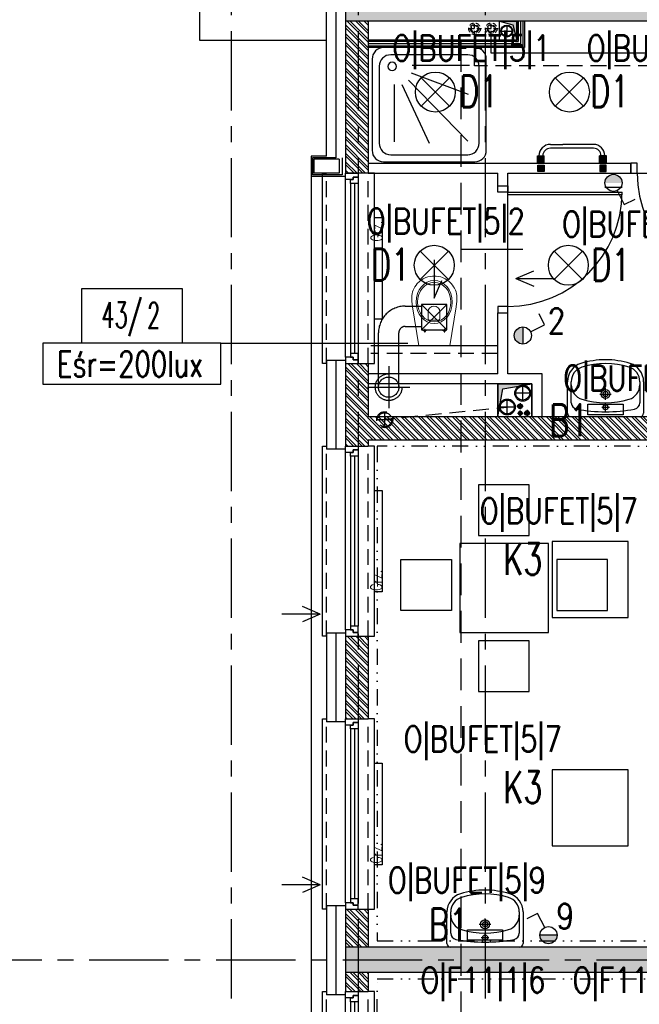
# Model space of a CAD drawing. Extents: x 41755 to 123924, y -112333 to 86187.
# Tile 192 of 256: x 100154 to 100643, y -8446 to -7670. Entities that reach past the tile are written whole.
import ezdxf
from ezdxf.enums import TextEntityAlignment as Align

# ---------------------------------------------------------------- set-up
doc = ezdxf.new("R2010")
doc.units = 0
doc.header["$LTSCALE"] = 50
for name, pattern in [('00-inst$0$DASHDOT', [1, 0.5, -0.25, 0, -0.25]), ('CENTER', [2, 1.25, -0.25, 0.25, -0.25]), ('DASHDOT', [1, 0.5, -0.25, 0, -0.25]), ('DASHED', [0.75, 0.5, -0.25]), ('DASHED2', [0.375, 0.25, -0.125]), ('DIVIDE', [31.75, 12.7, -6.35, 0, -6.35, 0, -6.35])]:
    doc.linetypes.add(name, pattern=pattern)
doc.layers.get('0').update_dxf_attribs({"color": 101, "linetype": 'CONTINUOUS'})
for name, color, linetype in [('Drz---drzwi', 5, 'CONTINUOUS'), ('E-90', 6, 'CONTINUOUS'), ('E35', 6, 'CONTINUOUS'), ('Ins-co', 2, 'CONTINUOUS'), ('Ins-kan', 54, 'CONTINUOUS'), ('Ins-went', 141, 'CONTINUOUS'), ('Mkt-N-pion', 80, 'CONTINUOUS'), ('Mw-cr-piony', 86, 'CONTINUOUS'), ('Mw-z-piony', 86, 'CONTINUOUS'), ('Okn---okna', 5, 'CONTINUOUS'), ('Opis-pom', 6, 'CONTINUOUS'), ('Opis_pom_ramka', 6, 'CONTINUOUS'), ('Os-osie glowne', 1, 'CENTER'), ('Sc-beton', 7, 'CONTINUOUS'), ('Sc-beton-hatch', 86, 'CONTINUOUS'), ('Sc-cegla pustak', 42, 'CONTINUOUS'), ('Sc-cegla pustak-hatch', 8, 'CONTINUOUS'), ('Sc-gk', 120, 'CONTINUOUS'), ('Sc-izolacja term-styropian', 151, 'STYROPIAN-KA'), ('Sc-pod', 5, 'DASHED'), ('Sc-silikat', 61, 'CONTINUOUS'), ('Suf-widok', 8, 'CONTINUOUS'), ('W-idok', 8, 'CONTINUOUS'), ('W-idok pod', 5, 'DASHED'), ('W-otwor-strop', 1, 'CONTINUOUS'), ('Wyp-meble', 155, 'CONTINUOUS'), ('Wyp-sanitar', 131, 'CONTINUOUS')]:
    doc.layers.add(name, color=color, linetype=linetype)
doc.styles.add('KA wymiar', font='romans.shx', dxfattribs={"width": 0.6})
doc.styles.add('ROMANS', font='romans', dxfattribs={"width": 0.85})
doc.linetypes.add('BATTING', pattern='A,0.0001,-0.1,[134,ltypeshp.shx,S=0.1,R=0,X=-0.1,Y=0],-0.2,[134,ltypeshp.shx,S=0.1,R=180,X=0.1,Y=0],-0.1', length=0.4001)
doc.linetypes.add('STYROPIAN-KA', pattern='A,0.0001,-0.1,[135,ltypeshp.shx,S=0.1,R=0,X=-0.1,Y=0],0,[135,ltypeshp.shx,S=0.1,R=180,X=0.1,Y=0],-0.1', length=0.2001)

# ---------------------------------------------------------------- blocks, each defined once
blk = doc.blocks.new('umywalka_60x45')
at = {"ltscale": 25}
for p, q in [((-27, 0), (27, 0)), ((-30, -27.72), (-30, -3)), ((3, -7.5), (-3, -7.5)), ((0, -4.5), (0, -10.5)), ((30, -3), (30, -27.72)), ((-27, -27.72), (-27, -11.03)), ((0, -13.5), (0, -22.5)), ((27, -11.03), (27, -27.72)), ((4.5, -18), (-4.5, -18))]:
    blk.add_line(p, q, dxfattribs=at)
for centre, radius in [((0, -7.5), 2), ((0, -18), 3.5), ((0, -18), 2)]:
    blk.add_circle(centre, radius, dxfattribs=at)
for centre, radius, start, end in [((27, -3), 3, 0, 90), ((-27, -3), 3, 90, 180), ((-22, -11.03), 5, 100.52627, 180), ((0, -129.43), 125.43, 79.47373, 100.52627), ((22, -11.03), 5, 0, 79.47373), ((-15, -25.28), 12, 107.3129, 180), ((0, -73.4), 62.4, 72.6871, 107.3129), ((15, -25.28), 12, 0, 72.6871), ((-15, -27.72), 15, 180, 252.6871), ((-15, -27.72), 12, 180, 252.6871), ((15, -27.72), 12, 287.3129, 0), ((15, -27.72), 15, 287.3129, 0), ((0, 20.4), 65.4, 252.6871, 287.3129), ((0, 20.4), 62.4, 252.6871, 287.3129)]:
    blk.add_arc(centre, radius, start, end, dxfattribs=at)
blk = doc.blocks.new('_0630_DRZWI_90')
at = {"ltscale": 7}
for p, q in [((5, 8), (5, 98)), ((6.8, 8), (6.8, 97.98))]:
    blk.add_line(p, q, dxfattribs=at)
at = {"ltscale": 25}
for p, q in [((50, 19.7), (50, -28.9)), ((5, 8), (0, 8)), ((0, 8), (5, 8)), ((0, 0), (0, 8)), ((95, 8), (5, 8)), ((5, 8), (5, 0)), ((95, 8), (95, 0)), ((100, 8), (95, 8)), ((100, 0), (100, 8)), ((5, 0), (0, 0)), ((5, 0), (0, 0)), ((95, 0), (100, 0)), ((95, 0), (100, 0))]:
    blk.add_line(p, q, dxfattribs=at)
at = {"ltscale": 7}
blk.add_arc((5, 8), 90, 0, 90, dxfattribs=at)
blk = doc.blocks.new('natrysk_10')
for points in [[(0, 0), (64, 0, -0.414214), (72, -8), (72, -72, -0.414214), (64, -80), (0, -80, -0.414214), (-8, -72), (-8, -8, -0.414214)], [(5, -5), (59, -5, -0.414214), (67, -13), (67, -67, -0.414214), (59, -75), (5, -75, -0.414214), (-3, -67), (-3, -13, -0.414214)]]:
    blk.add_lwpolyline(points, format="xyb", close=True)
for points in [[(17.79, -15.54), (58.05, -15.54)], [(9.57, -27.44), (24.6, -67.37)], [(14.67, -25.46), (57.49, -67.09)], [(17.79, -20.92), (58.9, -39.9)], [(4.18, -28), (4.18, -68.22)]]:
    blk.add_lwpolyline(points)
blk.add_circle((5.11, -14.08), 2.96)
blk = doc.blocks.new('_KOLO_WC_PODWIESZONE')
at = {"lineweight": 0}
for p, q in [((-12.21, 0), (-17.15, -30.7)), ((-12.21, 0), (12.21, 0)), ((12.21, 0), (17.15, -30.7)), ((-8.01, -11.98), (-9.42, -11.98)), ((-8.01, -11.98), (-8.01, -10.54)), ((-8.01, -11.98), (-6.53, -11.98)), ((-8.01, -11.98), (-8.01, -13.41)), ((7.49, -11.98), (6.08, -11.98)), ((7.49, -11.98), (7.49, -10.54)), ((7.49, -11.98), (8.97, -11.98)), ((7.49, -11.98), (7.49, -13.41)), ((-4.44, -21.51), (-4.44, -26.77)), ((-3.5, -20.21), (4, -20.21)), ((4.94, -21.51), (4.94, -26.77)), ((-17.15, -30.7), (-17.82, -35.14)), ((17.15, -30.7), (17.82, -35.14)), ((-17.82, -35.14), (-17.77, -39.69)), ((17.82, -35.14), (17.77, -39.69)), ((-17.77, -39.69), (-17.51, -41.08)), ((-17.51, -41.08), (-17.12, -42.53)), ((-17.12, -42.53), (-16.6, -43.93)), ((-16.6, -43.93), (-15.97, -45.29)), ((-15.97, -45.29), (-15.22, -46.59)), ((15.97, -45.29), (15.22, -46.59)), ((16.6, -43.93), (15.97, -45.29)), ((17.12, -42.53), (16.6, -43.93)), ((17.51, -41.08), (17.12, -42.53)), ((17.77, -39.69), (17.51, -41.08)), ((-15.22, -46.59), (-14.37, -47.83)), ((-14.37, -47.83), (-13.41, -48.99)), ((-13.41, -48.99), (-11.77, -50.6)), ((-11.77, -50.6), (-10, -51.94)), ((-10, -51.94), (-8.71, -52.72)), ((-8.71, -52.72), (-6.54, -53.77)), ((-6.54, -53.77), (-5.07, -54.25)), ((-5.07, -54.25), (-3.02, -54.72)), ((5.07, -54.25), (3.02, -54.72)), ((6.54, -53.77), (5.07, -54.25)), ((8.71, -52.72), (6.54, -53.77)), ((10, -51.94), (8.71, -52.72)), ((11.77, -50.6), (10, -51.94)), ((13.41, -48.99), (11.77, -50.6)), ((14.37, -47.83), (13.41, -48.99)), ((15.22, -46.59), (14.37, -47.83)), ((-3.02, -54.72), (-1.52, -54.92)), ((-1.52, -54.92), (0, -55)), ((1.52, -54.92), (0, -55)), ((3.02, -54.72), (1.52, -54.92))]:
    blk.add_line(p, q, dxfattribs=at)
for centre, radius, start, end in [((-3.24, -21.39), 1.2, 102.23395, 185.88986), ((3.75, -21.39), 1.2, 354.11014, 77.76605), ((0.25, -26.54), 4.7, 182.80221, 357.19779)]:
    blk.add_arc(centre, radius, start, end, dxfattribs=at)
for centre in [(-8.01, -11.98), (7.49, -11.98)]:
    blk.add_ellipse(centre, major_axis=(0.599, 0.599), ratio=1, start_param=5.497787, end_param=11.780972, dxfattribs=at)
for major_axis, ratio in [((0, -17), 0.838235), ((0, -15.54), 0.845174)]:
    blk.add_ellipse((0.05, -34.5), major_axis=major_axis, ratio=ratio, dxfattribs=at)
blk = doc.blocks.new('_VKDFJGKDFHFJ')
for p, q in [((-28, -150), (-28, 0)), ((-28, 0), (-25, 0)), ((13, 0), (8, 0)), ((13, -150), (13, 0)), ((-10, -145), (-10, -5)), ((-6, -8), (-6, -142)), ((-3, -8), (-3, -142)), ((0, -8), (0, -142)), ((-25, -150), (-28, -150)), ((8, -150), (13, -150))]:
    blk.add_line(p, q)
at = {"linetype": 'DASHED2'}
for p, q in [((8, -150), (8, 0)), ((-25, -150), (-25, 0))]:
    blk.add_line(p, q, dxfattribs=at)
for points in [[(-10, -5), (-10, 0), (0, 0), (0, -3), (-4, -3), (-4, -5)], [(-6, -8), (-6, -5), (-4, -5), (-4, -3), (0, -3), (0, -5), (0, -8)], [(-10, -145), (-10, -150), (0, -150), (0, -147), (-4, -147), (-4, -145)], [(-6, -142), (-6, -145), (-4, -145), (-4, -147), (0, -147), (0, -145), (0, -142)]]:
    blk.add_lwpolyline(points, close=True)
blk = doc.blocks.new('_opis_pom_metka')
at = {"layer": 'Opis_pom_ramka'}
blk.add_lwpolyline([(-33.13, 0), (32.87, 0), (32.87, -36), (-33.13, -36)], close=True, dxfattribs=at)
at = {"style": 'KA wymiar', "width": 0.6}
blk.add_attdef('KO/', text='', height=16.8, dxfattribs=at).set_placement((3.45, -25.87), align=Align.RIGHT)
blk.add_attdef('NR', (3.8, -26.16), '', height=16.8, dxfattribs=at)
blk = doc.blocks.new('_jdgjdgjhg')
at = {"ltscale": 10}
blk.add_hatch(color=256, dxfattribs=at).paths.add_polyline_path([(-54.2, 4.46), (-48.8, 4.46), (-48.8, 9.86), (-54.2, 9.86)])
h = blk.add_hatch(color=256, dxfattribs=at)
h.paths.add_polyline_path([(0.2, 4.4), (0.2, 9.8), (-5.2, 9.8), (-5.2, 4.4)])
edge = h.paths.add_edge_path(flags=16)
edge.add_line((-4, 9.8), (-1, 9.8))
for points in [[(-49, -2.5), (-54, -2.5), (-54, 2.5), (-49, 2.5)], [(-5, -2.5), (0, -2.5), (0, 2.5), (-5, 2.5)]]:
    blk.add_hatch(color=256).paths.add_polyline_path(points)
for p, q in [((-44, 18.75, 0), (-34.09, 18.75, 0)), ((-10, 15.75, 0), (-44, 15.75, 0)), ((-10, 18.75, 0), (-34.09, 18.75, 0)), ((-54.2, 4.44), (-54.2, 9.84)), ((-54.2, 9.84), (-48.8, 9.84)), ((-53, 9.84), (-50, 9.84)), ((-48.8, 4.44), (-48.8, 9.84)), ((-5.2, 4.44), (-5.2, 9.84)), ((0.2, 9.84), (-5.2, 9.84)), ((-4, 9.84), (-1, 9.84)), ((-1, 9.84), (-4, 9.84)), ((0.2, 4.44), (0.2, 9.84)), ((-54.2, 4.44), (-48.8, 4.44)), ((0.2, 4.44), (-5.2, 4.44)), ((0, 2.5), (-5, 2.5)), ((-5, 2.5), (-5, -2.5)), ((0, -2.5), (0, 2.5)), ((-5, -2.5), (0, -2.5))]:
    blk.add_line(p, q)
blk.add_lwpolyline([(-49, -2.5), (-54, -2.5), (-54, 2.5), (-49, 2.5)], close=True)
for centre, radius, start, end in [((-44, 9.75, 0), 9, 89.99999, 179.40261), ((-44, 9.75, 0), 6, 89.99999, 179.10391), ((-10, 9.75, 0), 9, 0.59737, 89.99999), ((-10, 9.75, 0), 6, 0.89607, 89.99999)]:
    blk.add_arc(centre, radius, start, end)
blk = doc.blocks.new('_STRZAŁKA_WENT')
for q in [(-6.02, -14.01), (0, -30.24), (6.02, -14.01)]:
    blk.add_line((0, 0), q)
blk = doc.blocks.new('wz-p')
at = {"layer": 'Mw-z-piony', "color": 9, "linetype": 'DASHDOT', "ltscale": 3}
for p, q in [((-2598.1, -46), (-2609, -46)), ((-2603.6, -51.5), (-2603.6, -40.6))]:
    blk.add_line(p, q, dxfattribs=at)
at = {"layer": 'Mw-z-piony', "color": 9}
blk.add_circle((-2603.6, -46), 4, dxfattribs=at)
at = {"layer": 'Mw-z-piony'}
blk.add_circle((-2603.6, -46), 3, dxfattribs=at)
at = {"layer": 'Mw-z-piony', "color": 8}
blk.add_circle((-2603.6, -46), 2.5, dxfattribs=at)
blk = doc.blocks.new('cr-p')
at = {"layer": 'Mw-cr-piony', "color": 9, "linetype": 'DASHDOT', "ltscale": 3}
for p, q in [((-2610.6, -33.4), (-2619.6, -33.4)), ((-2615.1, -37.9), (-2615.1, -28.8))]:
    blk.add_line(p, q, dxfattribs=at)
at = {"layer": 'Mw-cr-piony', "color": 9}
blk.add_circle((-2615.1, -33.4), 3.38, dxfattribs=at)
at = {"layer": 'Mw-cr-piony'}
blk.add_circle((-2615.1, -33.4), 2.42, dxfattribs=at)
at = {"layer": 'Mw-cr-piony', "color": 8}
blk.add_circle((-2615.1, -33.4), 1.92, dxfattribs=at)
blk = doc.blocks.new('p111')
at = {"layer": 'Mkt-N-pion', "color": 8, "linetype": '00-inst$0$DASHDOT', "ltscale": 5}
for p, q in [((52051.44, -8195.01), (52038.84, -8195.01)), ((52045.14, -8201.31), (52045.14, -8188.71))]:
    blk.add_line(p, q, dxfattribs=at)
blk.add_circle((52045.14, -8195.01), 6.3, dxfattribs=at)
at = {"layer": 'Mkt-N-pion'}
blk.add_circle((52045.14, -8195.01), 5.5, dxfattribs=at)

msp = doc.modelspace()

# ---------------------------------------------------------------- hatches: boundary and pattern name
at = {"layer": 'E35'}
for points in [[(100615.478, -7798.246), (100628.978, -7798.246, 1)], [(100544.026, -7918.573, 0.4142136), (100550.776, -7925.323), (100550.776, -7911.823, 0.4142136)], [(100564.258, -8391.185), (100577.758, -8391.185, -1)]]:
    msp.add_hatch(color=256, dxfattribs=at).paths.add_polyline_path(points)
at = {"layer": 'Sc-beton-hatch'}
h = msp.add_hatch(dxfattribs=at)
h.set_pattern_fill('ANSI33', color=256, style=0)
h.set_pattern_definition([(45, (48983.4185, 565.478), (-4.49012806, 4.49012806), []), (45, (48987.9087, 565.478), (-4.49012806, 4.49012806), [3.175, -1.5875])])
h.paths.add_polyline_path([(102400.966, -5400.641), (102380.966, -5400.641), (102380.966, -5500.641), (102330.966, -5500.641), (102330.966, -5520.641), (102380.966, -5520.641), (102380.966, -5973.641), (102400.966, -5973.641)])
h.paths.add_polyline_path([(101710.966, -5330.585), (101710.966, -5560.641), (101730.966, -5560.641), (101730.966, -5520.641), (101770.966, -5520.641), (101770.966, -5500.641), (101730.966, -5500.641), (101730.966, -5327.797, 0.0068353), (101990.084, -5287.78), (101987.07, -5268.006, -0.0084051), (101668.963, -5316.121), (101671.621, -5335.944, 0.0010351)])
h.paths.add_polyline_path([(101738.466, -5895.641), (101703.466, -5895.641), (101703.466, -5930.641), (101738.466, -5930.641)])
h.paths.add_polyline_path([(101695.966, -6277.641), (101730.966, -6277.641), (101730.966, -6242.641), (101695.966, -6242.641)])
h.paths.add_polyline_path([(102400.966, -6108.641), (102380.966, -6108.641), (102380.966, -6330.641), (102400.966, -6330.641)])
h.paths.add_polyline_path([(100985.966, -5895.641), (100950.966, -5895.641), (100950.966, -5930.641), (100985.966, -5930.641)], flags=17)
h.paths.add_polyline_path([(100765.966, -5910.641), (100765.966, -5413.927, 0.0063955), (101010.966, -5401.354), (101009.686, -5381.395, -0.0079596), (100705.366, -5396.058), (100706.01, -5416.048, 0.0010422), (100745.966, -5414.677), (100745.966, -6082.641), (100765.966, -6082.641), (100765.966, -5930.641), (100798.966, -5930.641), (100798.966, -5930.637), (100798.966, -5910.641)])
h.paths.add_polyline_path([(100310.966, -6262.641), (100410.966, -6262.641), (100410.966, -6460.641), (100430.966, -6460.641), (100430.966, -6262.641), (100765.966, -6262.641), (100765.966, -6237.641), (100745.966, -6237.641), (100745.966, -6242.641), (100330.966, -6242.641), (100330.966, -5420.801, 0.0010428), (100370.966, -5420.993), (100371.02, -5400.99, -0.0015651), (100310.966, -5400.641)])
h.paths.add_polyline_path([(100970.966, -6242.641), (100950.966, -6242.641), (100950.966, -6900.641), (100927.966, -6900.641), (100927.966, -6920.641), (100950.966, -6920.641), (100950.966, -7503.141), (100970.966, -7503.141), (100970.966, -6920.641), (101261.966, -6920.641), (101261.966, -7235.641), (101281.966, -7235.641), (101334.966, -7235.641), (101334.966, -7215.641), (101281.966, -7215.641), (101281.966, -6900.641), (100970.966, -6900.641)])
h.paths.add_polyline_path([(100410.966, -6710.641), (100430.966, -6710.641), (100430.966, -6610.641), (100410.966, -6610.641)])
h.paths.add_polyline_path([(100410.966, -6960.641), (100430.966, -6960.641), (100430.966, -6920.641), (100470.966, -6920.641), (100470.966, -6900.641), (100430.966, -6900.641), (100430.966, -6860.641), (100410.966, -6860.641)])
h.paths.add_polyline_path([(100790.966, -6920.641), (100790.966, -6900.641), (100725.966, -6900.641), (100725.966, -6920.641)])
h.paths.add_polyline_path([(101334.966, -6920.641), (101334.966, -6900.641), (101281.966, -6900.641), (101281.966, -6920.641)], flags=17)
h.paths.add_polyline_path([(101556.966, -6920.641), (101556.966, -6900.641), (101468.966, -6900.641), (101468.966, -6920.641)])
h.paths.add_polyline_path([(101710.966, -6900.641), (101690.966, -6900.641), (101690.966, -6920.641), (101710.966, -6920.641)])
h.paths.add_polyline_path([(101730.966, -6900.641), (101710.966, -6900.641), (101710.966, -6920.641), (101710.966, -7215.641), (101690.966, -7215.641), (101690.966, -7235.641), (101730.966, -7235.641)])
h.paths.add_polyline_path([(101488.966, -7215.641), (101468.966, -7215.641), (101468.966, -7235.641), (101556.966, -7235.641), (101556.966, -7215.641), (101503.966, -7215.641), (101503.966, -6920.641), (101488.966, -6920.641)])
h.paths.add_polyline_path([(102400.966, -6750.641), (102380.966, -6750.641), (102380.966, -7100.641), (102400.966, -7100.641)])
h.paths.add_polyline_path([(102400.966, -7200.641), (102380.966, -7200.641), (102380.966, -7465.641), (102400.966, -7465.641)])
h.paths.add_polyline_path([(102380.966, -7650.641), (102332.966, -7650.641), (102332.966, -7670.641), (102380.966, -7670.641), (102380.966, -8275.641), (102400.966, -8275.641), (102400.966, -7615.641), (102380.966, -7615.641)])
h.paths.add_polyline_path([(102133.966, -7650.641), (102133.966, -7670.641), (102227.966, -7670.641), (102227.966, -7650.641)])
h.paths.add_polyline_path([(101905.966, -7650.641), (101905.966, -7670.641), (102008.966, -7670.641), (102008.966, -7650.641)])
h.paths.add_polyline_path([(101710.966, -7670.641), (101710.966, -8400.641), (101685.966, -8400.641), (101685.966, -8420.641), (101730.966, -8420.641), (101730.966, -7670.641), (101770.966, -7670.641), (101770.966, -7650.641), (101227.466, -7650.641), (101227.466, -7670.641)])
h.paths.add_polyline_path([(100950.966, -7650.641), (100430.966, -7650.641), (100430.966, -7590.641), (100410.966, -7590.641), (100410.966, -7670.641), (100745.966, -7670.641), (101092.466, -7670.641), (101092.466, -7650.641), (100970.966, -7650.641), (100970.966, -7603.141), (100950.966, -7603.141)])
h.paths.add_polyline_path([(100410.966, -7440.641), (100430.966, -7440.641), (100430.966, -7397.641), (100410.966, -7397.641)])
h.paths.add_polyline_path([(100430.966, -7110.641), (100410.966, -7110.641), (100410.966, -7307.641), (100430.966, -7307.641)])
h.paths.add_polyline_path([(100745.966, -8420.641), (100765.966, -8420.641), (100765.966, -8400.641), (100410.966, -8400.641), (100410.966, -8420.641)])
h.paths.add_polyline_path([(100765.966, -8420.641), (100785.966, -8420.641), (100785.966, -8400.641), (100765.966, -8400.641)])
h.paths.add_polyline_path([(100785.966, -8400.641), (100785.966, -8420.641), (101097.466, -8420.641), (101097.466, -8400.641)])
h.paths.add_polyline_path([(101322.966, -8420.641), (101322.966, -8400.641), (101227.466, -8400.641), (101227.466, -8420.641)], flags=17)
h.paths.add_polyline_path([(101432.966, -8400.641), (101432.966, -8420.641), (101575.966, -8420.641), (101575.966, -8400.641)])
h.paths.add_polyline_path([(101950.966, -8400.641), (101950.966, -8420.641), (102028.966, -8420.641), (102028.966, -8400.641)])
h.paths.add_polyline_path([(102138.966, -8400.641), (102138.966, -8420.641), (102380.966, -8420.641), (102380.966, -8445.641), (102400.966, -8445.641), (102400.966, -8375.641), (102380.966, -8375.641), (102380.966, -8400.641)])
h.paths.add_polyline_path([(102380.966, -8568.641), (102345.966, -8568.641), (102345.966, -8875.141), (102365.966, -8875.141), (102365.966, -8588.641), (102400.966, -8588.641), (102400.966, -8545.641), (102380.966, -8545.641)])
h.paths.add_polyline_path([(102365.966, -8995.141), (102345.966, -8995.141), (102345.966, -9050.641), (101950.966, -9050.641), (101950.966, -9075.641), (102345.966, -9075.641), (102345.966, -9105.641), (102365.966, -9105.641), (102365.966, -9075.641)])
h.paths.add_polyline_path([(102400.966, -9290.641), (102365.966, -9290.641), (102365.966, -9255.641), (102345.966, -9255.641), (102345.966, -9310.641), (102380.966, -9310.641), (102380.966, -9718.141), (102380.966, -9900.641), (101730.966, -9900.641), (101730.966, -9855.641), (101710.966, -9855.641), (101710.966, -9920.641), (102380.966, -9920.641), (102380.966, -10349.912), (102380.966, -10410.641), (102400.966, -10410.641), (102400.966, -10010.641), (102400.966, -9838.141)])
h.paths.add_polyline_path([(101730.966, -9529.641), (101710.966, -9529.641), (101710.966, -9725.641), (101730.966, -9725.641)], flags=17)
h.paths.add_polyline_path([(101710.966, -9419.641), (101730.966, -9419.641), (101730.966, -8640.641), (101710.966, -8640.641), (101710.966, -9050.641), (101414.966, -9050.641), (101414.966, -9075.641), (101710.966, -9075.641)])
h.paths.add_polyline_path([(101263.966, -9050.641), (101263.966, -9075.641), (101304.966, -9075.641), (101304.966, -9050.641)])
h.paths.add_polyline_path([(101041.966, -9075.641), (101041.966, -9050.641), (100925.966, -9050.641), (100925.966, -9075.641)])
h.paths.add_polyline_path([(100825.966, -9075.641), (100825.966, -9050.641), (100530.966, -9050.641), (100530.966, -9035.641), (100510.966, -9035.641), (100510.966, -9050.641), (100270.966, -9050.641), (100270.966, -9075.641), (100510.966, -9075.641), (100510.966, -9471.141), (100530.966, -9471.141), (100530.966, -9075.641)])
h.paths.add_polyline_path([(100530.966, -8906.641), (100510.966, -8906.641), (100510.966, -8938.641), (100530.966, -8938.641)])
h.paths.add_polyline_path([(100220.966, -9075.641), (100220.966, -9050.641), (100170.966, -9050.641), (100170.966, -9075.641)])
h.paths.add_polyline_path([(100120.966, -9075.641), (100120.966, -9050.641), (100070.966, -9050.641), (100070.966, -9075.641)])
h.paths.add_polyline_path([(100020.966, -9075.641), (100020.966, -9050.641), (99970.966, -9050.641), (99970.966, -9075.641)])
h.paths.add_polyline_path([(99920.966, -9075.641), (99920.966, -9050.641), (99880.966, -9050.641), (99880.966, -9957.641), (99980.966, -9957.641), (99980.966, -9972.641), (100000.966, -9972.641), (100000.966, -9937.641), (99900.966, -9937.641), (99900.966, -9075.641)])
h.paths.add_polyline_path([(101041.966, -9396.641), (101041.966, -9378.641), (100927.966, -9378.641), (100927.966, -9396.641)])
h.paths.add_polyline_path([(100510.966, -9725.641), (100530.966, -9725.641), (100530.966, -9571.141), (100510.966, -9571.141)])
h.paths.add_polyline_path([(100000.966, -10090.641), (100000.966, -10072.641), (99980.966, -10072.641), (99980.966, -10090.641), (99780.966, -10090.641), (99780.966, -10445.641), (100510.966, -10445.641), (100510.966, -10485.641), (100530.966, -10485.641), (100530.966, -10445.641), (100580.966, -10445.641), (100580.966, -10425.641), (100530.966, -10425.641), (100530.966, -10270.641), (100510.966, -10270.641), (100510.966, -10425.641), (99800.966, -10425.641), (99800.966, -10110.641), (100510.966, -10110.641), (100510.966, -10120.641), (100530.966, -10120.641), (100530.966, -9855.641), (100510.966, -9855.641), (100510.966, -10090.641)])
h.paths.add_polyline_path([(100970.966, -9920.641), (101087.466, -9920.641), (101087.466, -9900.641), (100750.966, -9900.641), (100750.966, -9920.641), (100950.966, -9920.641), (100950.966, -10425.641), (100730.966, -10425.641), (100730.966, -10445.641), (100790.966, -10445.641), (100790.966, -10485.641), (100810.966, -10485.641), (100810.966, -10445.641), (101070.966, -10445.641), (101070.966, -10425.641), (100970.966, -10425.641)])
h.paths.add_polyline_path([(101197.466, -9900.641), (101197.466, -9920.641), (101261.966, -9920.641), (101261.966, -10425.641), (101220.966, -10425.641), (101220.966, -10445.641), (101802.966, -10445.641), (101802.966, -10425.641), (101281.966, -10425.641), (101281.966, -9900.641)])
h.paths.add_polyline_path([(102365.966, -10445.641), (102365.966, -10425.641), (102320.966, -10425.641), (102320.966, -10445.641)])
h.paths.add_polyline_path([(102383.466, -10428.141), (102365.966, -10445.641), (102400.966, -10445.641)])
h.paths.add_polyline_path([(102365.966, -10410.641), (102365.966, -10445.641), (102383.466, -10428.141)])
h.paths.add_polyline_path([(102365.966, -10410.641), (102383.466, -10428.141), (102400.966, -10410.641)])
h.paths.add_polyline_path([(102400.966, -10410.641), (102383.466, -10428.141), (102400.966, -10445.641)])
at = {"layer": 'Sc-cegla pustak-hatch'}
h = msp.add_hatch(dxfattribs=at)
h.set_pattern_fill('ANSI32', color=256, scale=0.5, angle=90, style=0)
h.set_pattern_definition([(135, (48983.4185, 565.478), (-3.36759605, -3.36759605), []), (135, (48983.4185, 567.723), (-3.36759605, -3.36759605), [])])
h.paths.add_polyline_path([(101775.966, -6918.641), (101775.966, -6900.641), (101730.966, -6900.641), (101730.966, -6918.641)])
h.paths.add_polyline_path([(101950.966, -6918.641), (101950.966, -7430.641), (101968.966, -7430.641), (101968.966, -7403.641), (102042.966, -7403.641), (102050.966, -7403.641), (102050.966, -7411.641), (102042.966, -7411.641), (102042.966, -7430.641), (102068.766, -7430.641), (102068.766, -7412.641), (102060.966, -7412.641), (102060.966, -7385.641), (101968.966, -7385.641), (101968.966, -7036.641), (102033.966, -7036.641), (102033.966, -7018.641), (101968.966, -7018.641), (101968.966, -6900.641), (101905.966, -6900.641), (101905.966, -6918.641)])
h.paths.add_polyline_path([(102133.966, -7018.641), (102133.966, -7036.641), (102380.966, -7036.641), (102380.966, -7018.641)])
h.paths.add_polyline_path([(102380.966, -7430.641), (102380.966, -7412.641), (102168.766, -7412.641), (102168.766, -7430.641)])
h.paths.add_polyline_path([(101950.966, -7898.641), (101968.966, -7898.641), (101968.966, -7670.641), (101950.966, -7670.641)])
h.paths.add_polyline_path([(101078.966, -7412.641), (101078.966, -7144.641), (101060.966, -7144.641), (101060.966, -7430.641), (101261.966, -7430.641), (101261.966, -7473.141), (101279.966, -7473.141), (101279.966, -7402.641), (101261.966, -7402.641), (101261.966, -7412.641)])
h.paths.add_polyline_path([(101279.966, -7235.641), (101261.966, -7235.641), (101261.966, -7302.641), (101279.966, -7302.641)])
h.paths.add_polyline_path([(100885.966, -7412.641), (100885.966, -7430.641), (100950.966, -7430.641), (100950.966, -7412.641)])
h.paths.add_polyline_path([(100785.966, -7430.641), (100785.966, -7412.641), (100727.966, -7412.641), (100727.966, -7430.641)])
h.paths.add_polyline_path([(100637.966, -7430.641), (100637.966, -7412.641), (100430.966, -7412.641), (100430.966, -7430.641)])
h.paths.add_polyline_path([(100410.966, -7790.641), (100428.966, -7790.641), (100428.966, -7670.641), (100410.966, -7670.641)])
h.paths.add_polyline_path([(100410.966, -8005.641), (100428.966, -8005.641), (100428.966, -8000.641), (101023.966, -8000.641), (101023.966, -8064.641), (101041.966, -8064.641), (101041.966, -7926.641), (101023.966, -7926.641), (101023.966, -7982.641), (100765.966, -7982.641), (100765.966, -7900.641), (100747.966, -7900.641), (100747.966, -7982.641), (100428.966, -7982.641), (100428.966, -7940.641), (100410.966, -7940.641)])
h.paths.add_polyline_path([(100765.966, -7670.641), (100747.966, -7670.641), (100747.966, -7800.641), (100765.966, -7800.641)])
h.paths.add_polyline_path([(101041.966, -7670.641), (101023.966, -7670.641), (101023.966, -7826.641), (101041.966, -7826.641)])
h.paths.add_polyline_path([(101279.966, -7603.141), (101261.966, -7603.141), (101261.966, -7650.641), (101279.966, -7650.641)])
h.paths.add_polyline_path([(101279.966, -7670.641), (101261.966, -7670.641), (101261.966, -8400.641), (101279.966, -8400.641), (101279.966, -8004.641), (101575.966, -8004.641), (101575.966, -7986.641), (101279.966, -7986.641)])
h.paths.add_polyline_path([(101041.966, -8164.641), (101023.966, -8164.641), (101023.966, -8400.641), (101041.966, -8400.641)])
h.paths.add_polyline_path([(100428.966, -8155.641), (100410.966, -8155.641), (100410.966, -8220.641), (100428.966, -8220.641)])
h.paths.add_polyline_path([(100410.966, -8400.641), (100428.966, -8400.641), (100428.966, -8370.641), (100410.966, -8370.641)])
h.paths.add_polyline_path([(100428.966, -8435.641), (100428.966, -8420.641), (100410.966, -8420.641), (100410.966, -8435.641)])
h.paths.add_polyline_path([(100410.966, -8650.641), (100428.966, -8650.641), (100428.966, -8585.641), (100410.966, -8585.641)])
h.paths.add_polyline_path([(100410.966, -8924.641), (100510.966, -8924.641), (100510.966, -8906.641), (100428.966, -8906.641), (100428.966, -8800.641), (100410.966, -8800.641)])
h.paths.add_polyline_path([(100747.966, -8740.641), (100765.966, -8740.641), (100765.966, -8432.641), (100747.966, -8432.641)])
h.paths.add_polyline_path([(101023.966, -9050.641), (101041.966, -9050.641), (101041.966, -8895.641), (101023.966, -8895.641)])
h.paths.add_polyline_path([(101023.966, -8795.641), (101041.966, -8795.641), (101041.966, -8420.641), (101023.966, -8420.641)])
h.paths.add_polyline_path([(101710.966, -8004.641), (101710.966, -7986.641), (101685.966, -7986.641), (101685.966, -8004.641)])
h.paths.add_polyline_path([(101977.966, -8028.641), (101977.966, -8102.641), (101950.966, -8102.641), (101950.966, -8400.641), (101968.966, -8400.641), (101968.966, -8120.641), (102380.966, -8120.641), (102380.966, -8102.641), (101995.966, -8102.641), (101995.966, -8010.641), (101968.966, -8010.641), (101968.966, -7988.641), (101950.966, -7988.641), (101950.966, -8028.641)])
h.paths.add_polyline_path([(101968.966, -8658.641), (101968.966, -8420.641), (101950.966, -8420.641), (101950.966, -8640.641), (101905.966, -8640.641), (101905.966, -8658.641)])
h.paths.add_polyline_path([(101950.966, -8778.641), (101950.966, -8796.641), (102345.966, -8796.641), (102345.966, -8778.641)])
h.paths.add_polyline_path([(101657.966, -8640.641), (101657.966, -8658.641), (101695.966, -8658.641), (101710.966, -8658.641), (101710.966, -8640.641)])
h.paths.add_polyline_path([(101775.966, -8658.641), (101775.966, -8640.641), (101730.966, -8640.641), (101730.966, -8658.641)])
h.paths.add_polyline_path([(101547.966, -8658.641), (101547.966, -8640.641), (101465.966, -8640.641), (101465.966, -8595.641), (101447.966, -8595.641), (101447.966, -8640.641), (101432.966, -8640.641), (101432.966, -8658.641)])
h.paths.add_polyline_path([(101465.966, -8420.641), (101447.966, -8420.641), (101447.966, -8465.641), (101465.966, -8465.641)])
h.paths.add_polyline_path([(101263.966, -8640.641), (101263.966, -9050.641), (101281.966, -9050.641), (101281.966, -8658.641), (101322.966, -8658.641), (101322.966, -8640.641)])
h.paths.add_polyline_path([(100530.966, -9378.641), (100530.966, -9396.641), (100747.966, -9396.641), (100747.966, -9662.641), (100530.966, -9662.641), (100530.966, -9680.641), (101041.966, -9680.641), (101041.966, -9586.141), (101023.966, -9586.141), (101023.966, -9662.641), (100765.966, -9662.641), (100765.966, -9396.641), (100927.966, -9396.641), (100927.966, -9378.641)])
h.paths.add_polyline_path([(101041.966, -9396.641), (101023.966, -9396.641), (101023.966, -9486.141), (101041.966, -9486.141)], flags=17)
h.paths.add_polyline_path([(101041.966, -9075.641), (101023.966, -9075.641), (101023.966, -9378.641), (101041.966, -9378.641)])
h.paths.add_polyline_path([(101664.077, -9409.641), (101664.077, -9391.641), (101281.966, -9391.641), (101281.966, -9075.641), (101263.966, -9075.641), (101263.966, -9725.641), (101281.966, -9725.641), (101281.966, -9680.641), (101710.966, -9680.641), (101710.966, -9662.641), (101281.966, -9662.641), (101281.966, -9409.641)])
h.paths.add_polyline_path([(102345.966, -9310.641), (102345.966, -9292.641), (101950.966, -9292.641), (101950.966, -9310.641)])
h.paths.add_polyline_path([(101950.966, -9552.641), (101968.966, -9552.641), (101968.966, -9542.641), (102380.966, -9542.641), (102380.966, -9524.641), (101968.966, -9524.641), (101968.966, -9418.641), (101950.966, -9418.641)])
h.paths.add_polyline_path([(101968.966, -9672.641), (101968.966, -9662.641), (101950.966, -9662.641), (101950.966, -9790.641), (101968.966, -9790.641), (101968.966, -9690.641), (102118.966, -9690.641), (102118.966, -9900.641), (102136.966, -9900.641), (102136.966, -9672.641)])
h.paths.add_polyline_path([(101950.966, -9890.641), (101950.966, -9900.641), (101968.966, -9900.641), (101968.966, -9890.641)])
h.paths.add_polyline_path([(101263.966, -9900.641), (101281.966, -9900.641), (101281.966, -9855.641), (101263.966, -9855.641)])
h.paths.add_polyline_path([(100768.966, -10090.641), (100768.966, -10030.641), (100750.966, -10030.641), (100750.966, -10120.641), (100768.966, -10120.641), (100768.966, -10108.641), (100950.966, -10108.641), (100950.966, -10090.641)])
h.paths.add_polyline_path([(100768.966, -10220.641), (100750.966, -10220.641), (100750.966, -10425.641), (100768.966, -10425.641)])
h.paths.add_polyline_path([(100768.966, -9930.641), (100768.966, -9920.641), (100750.966, -9920.641), (100750.966, -9930.641)])
at = {"layer": 'W-otwor-strop'}
for points in [[(100542.986, -7673.641), (100545.986, -7685.641), (100545.986, -7670.641), (100532.492, -7670.641)], [(100557.966, -7956.641), (100530.966, -7956.641), (100530.966, -7982.641), (100534.966, -7960.641)]]:
    msp.add_hatch(color=256, dxfattribs=at).paths.add_polyline_path(points)

# ---------------------------------------------------------------- linework, layer by layer
at = {"layer": 'E35'}
for p, q in [((100470.662, -7737.778), (100492.936, -7715.504)), ((100470.662, -7715.504), (100492.936, -7737.778)), ((100598.603, -7737.778), (100576.329, -7715.504)), ((100598.603, -7715.504), (100576.329, -7737.778)), ((100628.978, -7801.803), (100615.478, -7801.803)), ((100625.25, -7804.282), (100630.776, -7815.318)), ((100630.776, -7815.318), (100639.312, -7811.044)), ((100492.103, -7874.313), (100469.829, -7852.039)), ((100492.103, -7852.039), (100469.829, -7874.313)), ((100597.77, -7874.313), (100575.496, -7852.039)), ((100597.77, -7852.039), (100575.496, -7874.313)), ((100567.848, -7910.025), (100563.574, -7901.489)), ((100550.776, -7911.823), (100550.776, -7925.323)), ((100556.812, -7915.551), (100567.848, -7910.025)), ((100312.806, -7924.57), (100460.126, -7924.57)), ((100562.46, -8374.113), (100553.925, -8378.388)), ((100567.986, -8385.149), (100562.46, -8374.113)), ((100577.758, -8391.185), (100564.258, -8391.185))]:
    msp.add_line(p, q, dxfattribs=at)
at = {"layer": 'E35', "linetype": 'Continuous', "ltscale": 0.3}
for points in [[(100172.473, -7956.849), (100312.806, -7956.849), (100312.806, -7924.57), (100172.473, -7924.57)], [(100573.795, -8140.785), (100633.795, -8140.785), (100633.795, -8080.785), (100573.795, -8080.785)], [(100573.795, -8320.785), (100633.795, -8320.785), (100633.795, -8260.785), (100573.795, -8260.785)]]:
    msp.add_lwpolyline(points, close=True, dxfattribs=at)
at = {"layer": 'E35'}
for points in [[(100602.1, -7980.989), (100602.1, -7972.714), (100629.798, -7972.714), (100629.798, -7980.989)], [(100507.117, -8395.141), (100507.117, -8386.867), (100534.815, -8386.867), (100534.815, -8395.141)]]:
    msp.add_lwpolyline(points, close=True, dxfattribs=at)
for centre, radius in [((100481.799, -7726.641), 15.75), ((100587.466, -7726.641), 15.75), ((100622.228, -7798.246), 6.75), ((100480.966, -7863.176), 15.75), ((100586.633, -7863.176), 15.75), ((100550.776, -7918.573), 6.75), ((100571.008, -8391.185), 6.75)]:
    msp.add_circle(centre, radius, dxfattribs=at)
at = {"layer": 'Ins-co', "linetype": 'DASHED2', "ltscale": 0.3}
for p, q in [((100512.691, -7682.169), (100512.692, -7671.269)), ((100525.854, -7682.17, 0), (100525.855, -7671.27, 0)), ((100518.142, -7676.719), (100507.242, -7676.719)), ((100531.305, -7676.72, 0), (100520.405, -7676.72, 0))]:
    msp.add_line(p, q, dxfattribs=at)
at = {"layer": 'Ins-co', "linetype": 'DASHED', "ltscale": 0.5}
for p, q in [((100512.691, -7706.082), (100512.691, -7680.397)), ((100785.439, -7706.082, 0), (100512.691, -7706.082))]:
    msp.add_line(p, q, dxfattribs=at)
at = {"layer": 'Ins-co', "linetype": 'Continuous', "ltscale": 0.5}
for p, q in [((100525.854, -7696.082, 0), (100525.854, -7680.397, 0)), ((100775.439, -7696.082, 0), (100525.854, -7696.082, 0))]:
    msp.add_line(p, q, dxfattribs=at)
at = {"layer": 'Ins-co'}
for points in [[(100433.895, -7825.641), (100439.995, -7825.641), (100439.995, -7905.641), (100433.895, -7905.641)], [(100433.895, -8040.641), (100439.995, -8040.641), (100439.995, -8120.641), (100433.895, -8120.641)], [(100433.895, -8255.641), (100439.995, -8255.641), (100439.995, -8335.641), (100433.895, -8335.641)]]:
    msp.add_lwpolyline(points, close=True, dxfattribs=at)
at = {"layer": 'Ins-co', "linetype": 'DASHED2', "ltscale": 0.3}
for centre, radius in [((100512.692, -7676.719), 4.53), ((100512.692, -7676.719), 3.2), ((100512.692, -7676.719), 2.6), ((100525.855, -7676.72, 0), 4.53), ((100525.855, -7676.72, 0), 3.2), ((100525.855, -7676.72, 0), 2.6)]:
    msp.add_circle(centre, radius, dxfattribs=at)
at = {"layer": 'Ins-kan'}
for p, q in [((100538.107, -7673.819), (100538.107, -7683.269)), ((100533.382, -7678.544), (100542.832, -7678.544))]:
    msp.add_line(p, q, dxfattribs=at)
at = {"layer": 'Ins-kan', "ltscale": 5}
for p, q in [((100538.481, -7981.185), (100538.481, -7968.585)), ((100544.781, -7974.885), (100532.181, -7974.885))]:
    msp.add_line(p, q, dxfattribs=at)
at = {"layer": 'Ins-kan', "linetype": 'DASHED', "ltscale": 0.5}
for p, q in [((100448.199, -7984.885), (100435.599, -7984.885)), ((100441.899, -7991.185), (100441.899, -7978.585))]:
    msp.add_line(p, q, dxfattribs=at)
msp.add_lwpolyline([(100436.899, -7984.885), (100538.481, -7974.885)], dxfattribs=at)
at = {"layer": 'Ins-kan'}
for centre, radius in [((100538.107, -7678.544), 4.725), ((100538.107, -7678.544), 4.125), ((100538.481, -7974.885), 5.5)]:
    msp.add_circle(centre, radius, dxfattribs=at)
at = {"layer": 'Ins-kan', "ltscale": 5}
msp.add_circle((100538.481, -7974.885), 6.3, dxfattribs=at)
at = {"layer": 'Ins-kan', "linetype": 'DASHED', "ltscale": 0.5}
for radius in [6.3, 5.5]:
    msp.add_circle((100441.899, -7984.885), radius, dxfattribs=at)
at = {"layer": 'Ins-went', "linetype": 'DASHED', "ltscale": 2}
for p, q in [((100470.807, -7894.136), (100470.807, -7914.136)), ((100490.807, -7894.136), (100470.807, -7894.136)), ((100470.807, -7894.136), (100490.807, -7914.136)), ((100470.807, -7914.136), (100490.807, -7894.136)), ((100490.807, -7914.136), (100490.807, -7894.136)), ((100470.807, -7914.136), (100490.807, -7914.136)), ((100445.007, -7942.62), (100445.007, -7975.876)), ((100428.379, -7959.248), (100461.635, -7959.248))]:
    msp.add_line(p, q, dxfattribs=at)
msp.add_lwpolyline([(100480.807, -7858.898), (100480.807, -7889.136), (100486.83, -7875.123)], dxfattribs=at)
for points in [[(100437.007, -7959.248), (100437.007, -7916.393, -0.4142136), (100458.007, -7895.393), (100470.807, -7895.393)], [(100453.007, -7959.248), (100453.007, -7916.393, -0.4142136), (100458.007, -7911.393), (100470.807, -7911.393)]]:
    msp.add_lwpolyline(points, format="xyb", dxfattribs=at)
for radius in [10.56, 8]:
    msp.add_circle((100445.007, -7959.248), radius, dxfattribs=at)
at = {"layer": 'Os-osie glowne'}
for points in [[(100320.966, -4978.641), (100320.966, -10955.641)], [(100420.966, -4978.641), (100420.966, -10955.641)], [(100520.966, -4978.641), (100520.966, -11025.641)], [(99508.966, -8410.641), (111775.966, -8410.641)]]:
    msp.add_lwpolyline(points, dxfattribs=at)
at = {"layer": 'Sc-beton'}
for points in [[(100410.966, -7590.641), (100410.966, -7670.641)], [(100745.966, -7670.641), (100410.966, -7670.641)], [(101097.466, -8400.641), (100410.966, -8400.641)], [(100410.966, -8400.641), (100410.966, -8420.641)], [(100745.966, -8420.641), (100410.966, -8420.641)]]:
    msp.add_lwpolyline(points, dxfattribs=at)
at = {"layer": 'Sc-cegla pustak'}
for points in [[(100410.966, -7670.641), (100410.966, -7790.641)], [(100428.966, -7670.641), (100428.966, -7790.641)], [(100428.966, -7790.641), (100410.966, -7790.641)], [(100410.966, -7940.641), (100410.966, -8005.641)], [(100410.966, -7940.641), (100428.966, -7940.641)], [(100428.966, -7940.641), (100428.966, -7982.641)], [(100747.966, -7982.641), (100428.966, -7982.641)], [(100428.966, -8000.641), (101023.966, -8000.641)], [(100428.966, -8000.641), (100428.966, -8005.641)], [(100410.966, -8005.641), (100428.966, -8005.641)], [(100410.966, -8155.641), (100410.966, -8220.641)], [(100410.966, -8155.641), (100428.966, -8155.641)], [(100428.966, -8155.641), (100428.966, -8220.641)], [(100410.966, -8220.641), (100428.966, -8220.641)], [(100410.966, -8370.641), (100410.966, -8400.641)], [(100410.966, -8370.641), (100428.966, -8370.641)], [(100428.966, -8370.641), (100428.966, -8400.641)], [(100410.966, -8420.641), (100410.966, -8435.641)], [(100428.966, -8420.641), (100428.966, -8435.641)], [(100410.966, -8435.641), (100428.966, -8435.641)]]:
    msp.add_lwpolyline(points, dxfattribs=at)
at = {"layer": 'Sc-gk'}
for p, q in [((100545.986, -7670.641), (100545.986, -7685.641)), ((100551.986, -7670.641), (100551.986, -7691.641)), ((100545.986, -7685.641), (100428.966, -7685.641)), ((100551.986, -7691.641), (100428.966, -7691.641))]:
    msp.add_line(p, q, dxfattribs=at)
at = {"layer": 'Sc-gk', "linetype": 'BATTING', "ltscale": 0.09}
for p, q in [((100548.986, -7670.641), (100548.986, -7688.641)), ((100548.986, -7688.641), (100428.966, -7688.641))]:
    msp.add_line(p, q, dxfattribs=at)
at = {"layer": 'Sc-gk'}
for points in [[(100547.186, -7670.641), (100547.186, -7686.841), (100428.966, -7686.841)], [(100550.786, -7670.641), (100550.786, -7690.441), (100428.966, -7690.441)]]:
    msp.add_lwpolyline(points, dxfattribs=at)
at = {"layer": 'Sc-izolacja term-styropian', "linetype": 'ByBlock'}
for points in [[(100395.966, -7777.141), (100395.966, -7605.641)], [(100383.966, -7777.141), (100383.966, -7793.141)], [(100395.966, -7777.141), (100383.966, -7777.141)], [(100385.966, -7779.641), (100385.966, -7790.641)], [(100405.966, -7779.641), (100385.966, -7779.641)], [(100405.966, -7779.641), (100405.966, -7790.641)], [(100405.966, -7790.641), (100385.966, -7790.641)], [(100410.966, -7793.141), (100383.966, -7793.141)], [(100395.966, -7938.141), (100395.966, -8008.141)], [(100410.966, -7938.141), (100395.966, -7938.141)], [(100410.966, -8008.141), (100395.966, -8008.141)], [(100395.966, -8153.141), (100395.966, -8223.141)], [(100410.966, -8153.141), (100395.966, -8153.141)], [(100410.966, -8223.141), (100395.966, -8223.141)], [(100395.966, -8368.141), (100395.966, -8438.141)], [(100410.966, -8368.141), (100395.966, -8368.141)], [(100410.966, -8438.141), (100395.966, -8438.141)]]:
    msp.add_lwpolyline(points, dxfattribs=at)
at = {"layer": 'Sc-izolacja term-styropian', "linetype": 'BATTING', "ltscale": 0.35}
for points in [[(100403.466, -7605.641), (100403.466, -7778.391)], [(100403.466, -7938.141), (100403.466, -8008.141)], [(100403.466, -8153.141), (100403.466, -8223.141)], [(100403.466, -8368.141), (100403.466, -8438.141)]]:
    msp.add_lwpolyline(points, dxfattribs=at)
at = {"layer": 'Sc-izolacja term-styropian', "linetype": 'BATTING', "ltscale": 0.05}
for points in [[(100384.966, -7778.391), (100384.966, -7791.891)], [(100403.466, -7778.391), (100384.966, -7778.391)], [(100408.466, -7791.891), (100384.966, -7791.891)]]:
    msp.add_lwpolyline(points, dxfattribs=at)
at = {"layer": 'Sc-izolacja term-styropian', "linetype": 'BATTING', "ltscale": 0.12}
msp.add_lwpolyline([(100408.466, -7778.391), (100408.466, -7791.891)], dxfattribs=at)
at = {"layer": 'Sc-pod', "ltscale": 0.5}
msp.add_lwpolyline([(100530.966, -7932.641), (100430.966, -7932.641)], dxfattribs=at)
at = {"layer": 'Sc-silikat'}
for points in [[(100428.966, -7782.641), (100635.966, -7782.641)], [(100635.966, -7790.641), (100635.966, -7782.641)], [(100428.966, -7790.641), (100530.966, -7790.641)], [(100530.966, -7800.641), (100530.966, -7790.641)], [(100538.966, -7800.641), (100538.966, -7790.641)], [(100538.966, -7790.641), (100635.966, -7790.641)], [(100530.966, -7800.641), (100538.966, -7800.641)], [(100530.966, -7948.641), (100530.966, -7900.641)], [(100530.966, -7900.641), (100538.966, -7900.641)], [(100538.966, -7948.641), (100538.966, -7900.641)], [(100530.966, -7948.641), (100428.966, -7948.641)], [(100565.966, -7948.641), (100538.966, -7948.641)], [(100565.966, -7982.641), (100565.966, -7948.641)], [(100557.966, -7956.641), (100428.966, -7956.641)], [(100557.966, -7982.641), (100557.966, -7956.641)]]:
    msp.add_lwpolyline(points, dxfattribs=at)
at = {"layer": 'Suf-widok', "linetype": 'DIVIDE', "ltscale": 0.02}
for points in [[(101018.966, -8005.641), (100435.966, -8005.641), (100435.966, -8395.641), (101018.966, -8395.641)], [(100535.966, -9045.641), (100535.966, -8901.641), (100435.966, -8901.641), (100435.966, -8425.641), (100740.966, -8425.641), (100740.966, -8745.641), (100770.966, -8745.641), (100770.966, -8448.641), (100793.966, -8448.641), (100793.966, -8425.641), (101018.966, -8425.641), (101018.966, -9045.641)]]:
    msp.add_lwpolyline(points, close=True, dxfattribs=at)
at = {"layer": 'W-idok'}
for points in [[(100395.966, -7207.641), (100295.966, -7207.641), (100295.966, -7685.641), (100395.966, -7685.641)], [(100383.966, -7793.141), (100383.966, -8798.141)], [(100530.966, -7926.641), (100430.966, -7926.641)]]:
    msp.add_lwpolyline(points, dxfattribs=at)
at = {"layer": 'W-idok pod'}
msp.add_lwpolyline([(100430.966, -7685.641), (100501.966, -7685.641), (100501.966, -9500.641), (100500.966, -9500.641), (100500.966, -10075.641)], dxfattribs=at)
at = {"layer": 'W-otwor-strop', "ltscale": 0.5}
for points in [[(100545.986, -7685.641), (100532.492, -7685.641), (100532.492, -7670.641), (100545.986, -7670.641)], [(100532.492, -7670.641), (100542.986, -7673.641), (100545.986, -7685.641), (100545.986, -7670.641)], [(100530.966, -7956.641), (100557.966, -7956.641), (100557.966, -7982.641), (100530.966, -7982.641)], [(100557.966, -7956.641), (100530.966, -7956.641), (100530.966, -7982.641), (100534.966, -7960.641)]]:
    msp.add_lwpolyline(points, close=True, dxfattribs=at)
at = {"layer": 'Wyp-meble', "ltscale": 0.3}
for points in [[(100515.745, -8036.104), (100515.745, -8076.104), (100555.745, -8076.104), (100555.745, -8036.104)], [(100500.988, -8082.51), (100500.988, -8152.51), (100570.988, -8152.51), (100570.988, -8082.51)], [(100494.507, -8095.191), (100494.507, -8135.191), (100454.507, -8135.191), (100454.507, -8095.191)], [(100577.47, -8095.191), (100577.47, -8135.191), (100617.47, -8135.191), (100617.47, -8095.191)], [(100515.745, -8159.11), (100515.745, -8199.11), (100555.745, -8199.11), (100555.745, -8159.11)]]:
    msp.add_lwpolyline(points, close=True, dxfattribs=at)

# ---------------------------------------------------------------- block references
at = {"layer": 'Drz---drzwi'}
for p, rotation in [((100735.966, -7782.641), 180), ((100530.966, -7800.641), 270)]:
    msp.add_blockref('_0630_DRZWI_90', p, dxfattribs=dict(at, rotation=rotation))
at = {"layer": 'Ins-co'}
msp.add_blockref('_jdgjdgjhg', (100616.474, -7786.661, 0), dxfattribs=at)
at = {"layer": 'Ins-went', "rotation": 89.99999999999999}
msp.add_blockref('_STRZAŁKA_WENT', (100545.302, -7873.65), dxfattribs=at)
at = {"layer": 'Ins-went', "xscale": -1, "rotation": 270}
for p in [(100390.966, -8138.141), (100390.966, -8351.593)]:
    msp.add_blockref('_STRZAŁKA_WENT', p, dxfattribs=at)
at = {"layer": 'Mkt-N-pion'}
msp.add_blockref('p111', (48505.529, 231.026), dxfattribs=at)
at = {"layer": 'Mw-cr-piony', "xscale": -0.4550000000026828, "yscale": 0.4550000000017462, "zscale": 0.455, "rotation": 359.9998837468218}
msp.add_blockref('cr-p', (99358.855, -7964.619), dxfattribs=at)
at = {"layer": 'Mw-z-piony', "xscale": 0.4550000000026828, "yscale": 0.4550000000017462, "zscale": 0.455, "rotation": 179.9998837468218}
for p in [(99363.965, -7995.189), (99369.504, -8000.607)]:
    msp.add_blockref('wz-p', p, dxfattribs=at)
at = {"layer": 'Okn---okna'}
for p in [(100420.966, -7790.641), (100420.966, -8005.641), (100420.966, -8220.641), (100420.966, -8435.641)]:
    msp.add_blockref('_VKDFJGKDFHFJ', p, dxfattribs=at)
at = {"layer": 'Opis-pom'}
ref = msp.add_blockref('_opis_pom_metka', (100242.793, -7881.37), dxfattribs=dict(at, xscale=1.2, yscale=1.2, zscale=1.2))
ref.add_attrib('KO/', '43/', dxfattribs={"layer": '0', "height": 20.16, "style": 'KA wymiar', "width": 0.6}).set_placement((100250.723, -7912.411), align=Align.RIGHT)
ref.add_attrib('NR', '2', (100254.581, -7912.767), dxfattribs={"layer": '0', "height": 20.16, "style": 'KA wymiar', "width": 0.6})
at = {"layer": 'Wyp-sanitar', "xscale": -1.125, "yscale": 1.125, "zscale": 1.125, "rotation": 89.99999999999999}
msp.add_blockref('natrysk_10', (100431.966, -7700.641), dxfattribs=at)
at = {"layer": 'Wyp-sanitar', "rotation": 180}
for name, p in [('_KOLO_WC_PODWIESZONE', (100480.966, -7926.641)), ('umywalka_60x45', (100615.966, -7982.641)), ('umywalka_60x45', (100520.966, -8400.641))]:
    msp.add_blockref(name, p, dxfattribs=at)

# ---------------------------------------------------------------- texts
at = {"layer": 'E-90', "style": 'ROMANS'}
for s, rotation, width, p in [('O|BUFET|5|1', 0, 0.8, (100510.185, -7693.345)), ('O|BUFET|5|1', 0, 0.8, (100663.383, -7693.345)), ('O|BUFET|5|2', 0, 0.8, (100490.041, -7829.879)), ('O|BUFET|5|3', 0, 0.8, (100644.066, -7832.149)), ('2', 0, 0.8, (100577.292, -7906.965)), ('Eśr=200lux', 360, 0.75, (100241.129, -7941.002)), ('O|BUFET|5|4', 360, 0.8, (100644.9, -7953.501)), ('O|BUFET|5|7', 0, 0.8, (100579.105, -8058.144)), ('O|BUFET|5|7', 0, 0.8, (100519.105, -8238.001)), ('O|BUFET|5|9', 360, 0.8, (100506.696, -8349.154)), ('9', 0, 0.8, (100584.167, -8376.264)), ('O|F11|1|6', 0, 0.8, (100519.276, -8428.001)), ('O|F11|1|5', 0, 0.8, (100639.276, -8428.001))]:
    msp.add_text(s, height=20, rotation=rotation, dxfattribs=dict(at, width=width)).set_placement(p, align=Align.MIDDLE)
at = {"layer": 'E35', "style": 'ROMANS', "width": 0.7}
for s, p in [('D1', (100516.163, -7726.074)), ('B1', (100587.094, -7985.349)), ('B1', (100492.111, -8382.735))]:
    msp.add_text(s, height=25, dxfattribs=at).set_placement(p, align=Align.MIDDLE)
for s, p in [('D1', (100619.343, -7726.074)), ('D1', (100446.603, -7862.608)), ('D1', (100620.279, -7862.83)), ('K3', (100550.87, -8094.672)), ('K3', (100550.87, -8274.528))]:
    msp.add_text(s, height=25, rotation=360, dxfattribs=at).set_placement(p, align=Align.MIDDLE)
at = {"layer": 'Ins-co', "style": 'ROMANS', "width": 0.7}
for p in [(100439.988, -7844.474), (100439.66, -8119.761), (100439.66, -8334.761)]:
    msp.add_text('Grz.', height=9, rotation=90, dxfattribs=at).set_placement(p)

doc.saveas('drawing.dxf')
